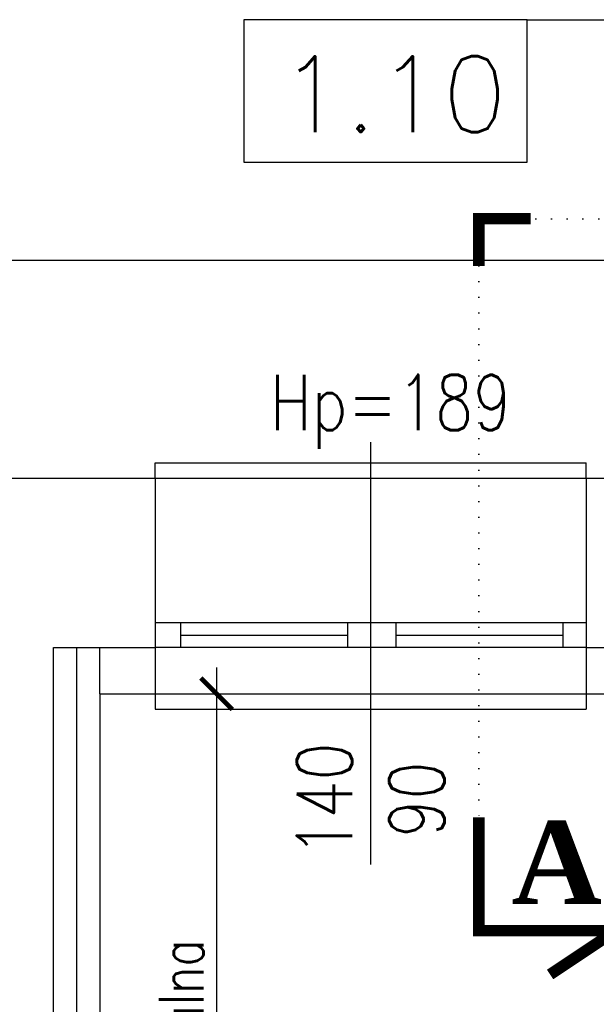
# Model space of a CAD drawing. Header units: millimetres. Extents: x 31969 to 285678, y -69766 to -1123.
# Tile 81 of 176: x 141787 to 141974, y -10776 to -10456. Entities that reach past the tile are written whole.
import ezdxf
from ezdxf.lldxf.tags import DXFTag

# ---------------------------------------------------------------- set-up
doc = ezdxf.new("R2010")
doc.units = ezdxf.units.MM
doc.linetypes.add('DOT', pattern=[0.25, 0, -0.25])
for name, color, linetype in [('a-izolacja 1', 3, 'Continuous'), ('a-opis 1', 3, 'Continuous'), ('a-opis 2', 1, 'Continuous'), ('a-opis 3', 15, 'Continuous'), ('a-opis stolarki 1', 3, 'Continuous'), ('a-przekrój 2', 251, 'Continuous'), ('a-stolarka okienna', 3, 'Continuous'), ('a-szkło', 4, 'Continuous'), ('a-wymiary', 11, 'Continuous'), ('a-ściany istniejące murowane', 6, 'Continuous')]:
    doc.layers.add(name, color=color, linetype=linetype)
doc.styles.add('MAREK', font='simplex.shx')
doc.styles.add('RS01507', font='romans.shx', dxfattribs={"width": 0.7, "height": 0.15})
doc.styles.add('STYLE2', font='timesbd.ttf')
doc.styles.add('WYMIAR', font='romans.shx', dxfattribs={"width": 0.8})
doc.linetypes.add('BATTING', pattern='A,0.0001,-0.1,[134,ltypeshp.shx,S=0.1,R=0,X=-0.1,Y=0],-0.2,[134,ltypeshp.shx,S=0.1,R=180,X=0.1,Y=0],-0.1', length=0.4001)
tags = doc.linetypes.add('DASHED', pattern=[0.75, 0.5, -0.25]).pattern_tags.tags
tags[6:7] = [DXFTag(74, 4), DXFTag(75, 0), DXFTag(340, '0'), DXFTag(46, 1.0), DXFTag(50, 0.0), DXFTag(44, 0.0), DXFTag(45, 0.0)]
tags[4:5] = [DXFTag(74, 4), DXFTag(75, 0), DXFTag(340, '0'), DXFTag(46, 1.0), DXFTag(50, 0.0), DXFTag(44, 0.0), DXFTag(45, 0.0)]
doc.dimstyles.new('MAREK', dxfattribs={"dimscale": 0.85, "dimtxt": 17, "dimasz": 12, "dimexe": 10, "dimexo": 0.625, "dimgap": 5, "dimtad": 1, "dimdec": 1, "dimdsep": 46, "dimtxsty": 'MAREK', "dimblk1": 'ARCHTICK', "dimblk2": 'ARCHTICK', "dimsah": 1, "dimcen": 2.5, "dimdle": 10, "dimadec": 0, "dimazin": 0, "dimtfac": 1, "dimtdec": 1, "dimtmove": 1, "dimatfit": 3, "dimldrblk": 'ARCHTICK', "dimfxl": 10, "dimfxlon": 1, "dimtolj": 1, "dimtzin": 0, "dimarcsym": 0})

# ---------------------------------------------------------------- blocks, each defined once
blk = doc.blocks.new('_ARCHTICK')
at = {"color": 0, "linetype": 'ByBlock', "const_width": 0.15}
blk.add_lwpolyline([(-0.5, -0.5), (0.5, 0.5)], dxfattribs=at)
blk = doc.blocks.new('*D118')
at = {"layer": 'a-wymiary', "color": 0, "lineweight": -2, "ltscale": 100}
for p, q in [((140928.07, -10542.86), (140928.07, -10525.86)), ((141986.07, -10542.86), (141986.07, -10525.86)), ((141994.57, -10534.36), (140919.57, -10534.36))]:
    blk.add_line(p, q, dxfattribs=at)
at = {"layer": 'DEFPOINTS', "color": 0, "ltscale": 100}
for p in [(140928.07, -10534.36), (140928.07, -10544.14), (141986.07, -10544.14)]:
    blk.add_point(p, dxfattribs=at)
at = {"layer": 'a-wymiary', "color": 0, "lineweight": -2, "ltscale": 100, "xscale": 10.2, "yscale": 10.2, "zscale": 10.2, "rotation": 180}
blk.add_blockref('_ARCHTICK', (140928.07, -10534.36), dxfattribs=at)
at = {"layer": 'a-wymiary', "color": 0, "lineweight": -2, "ltscale": 100, "xscale": 10.2, "yscale": 10.2, "zscale": 10.2}
blk.add_blockref('_ARCHTICK', (141986.07, -10534.36), dxfattribs=at)
at = {"layer": 'a-wymiary', "color": 0, "ltscale": 100, "insert": (141457.07, -10522.88), "char_height": 14.45, "attachment_point": 5, "style": 'MAREK'}
blk.add_mtext('\\A1;1058', dxfattribs=at)
blk = doc.blocks.new('*D119')
at = {"layer": 'a-wymiary', "color": 0, "lineweight": -2, "ltscale": 100}
for p, q in [((141851.02, -10666.6), (141851.02, -11083.6)), ((141842.52, -10675.1), (141859.52, -10675.1)), ((141842.52, -11075.1), (141859.52, -11075.1))]:
    blk.add_line(p, q, dxfattribs=at)
at = {"layer": 'DEFPOINTS', "color": 0, "ltscale": 100}
for p in [(141831.07, -10675.1), (141831.07, -11075.1), (141851.02, -11075.1)]:
    blk.add_point(p, dxfattribs=at)
at = {"layer": 'a-wymiary', "color": 0, "lineweight": -2, "ltscale": 100, "xscale": 10.2, "yscale": 10.2, "zscale": 10.2}
for p, rotation in [((141851.02, -10675.1), 90), ((141851.02, -11075.1), 270)]:
    blk.add_blockref('_ARCHTICK', p, dxfattribs=dict(at, rotation=rotation))
at = {"layer": 'a-wymiary', "color": 0, "ltscale": 100, "insert": (141839.54, -10875.1), "char_height": 14.45, "attachment_point": 5, "rotation": 90, "style": 'MAREK'}
blk.add_mtext('\\A1;{\\W0.75;Pas min.400cm wełna mineralna}', dxfattribs=at)

msp = doc.modelspace()

# ---------------------------------------------------------------- linework, layer by layer
at = {"layer": 'a-izolacja 1'}
for p, q in [((141971.07, -10660.1), (142068.07, -10660.1)), ((141813.07, -10675.1), (141813.07, -11075.1))]:
    msp.add_line(p, q, dxfattribs=at)
at = {"layer": 'a-opis 1', "linetype": 'DOT', "ltscale": 20}
for p, q in [((142148.5, -10520.85), (141936.15, -10520.85)), ((141936.15, -10520.85), (141936.15, -10715.2))]:
    msp.add_line(p, q, dxfattribs=at)
at = {"layer": 'a-opis 2', "const_width": 3.74}
for points in [[(141953.03, -10520.83), (141936.15, -10520.85), (141936.18, -10536.22)], [(141936.15, -10715.2), (141936.17, -10752.08), (141980.67, -10752.05), (141959.32, -10766.29)]]:
    msp.add_lwpolyline(points, dxfattribs=at)
at = {"layer": 'a-opis 3'}
msp.add_line((141951.83, -10456.2), (142080.41, -10456.2), dxfattribs=at)
msp.add_lwpolyline([(141951.83, -10456.2), (141859.92, -10456.2), (141859.92, -10502.44), (141951.83, -10502.44)], close=True, dxfattribs=at)
at = {"layer": 'a-opis stolarki 1'}
msp.add_line((141901.07, -10730.53), (141901.07, -10593.4), dxfattribs=at)
msp.add_line((141901.07, -10730.53), (141901.07, -10593.4), dxfattribs=at)
at = {"layer": 'a-przekrój 2', "linetype": 'BATTING', "ltscale": 15}
msp.add_line((141805.57, -10660.1), (141805.57, -11075.1), dxfattribs=at)
at = {"layer": 'a-stolarka okienna', "ltscale": 40}
for p, q in [((141831.07, -10605.1), (141831.07, -10600.1)), ((141831.07, -10600.1), (141971.07, -10600.1)), ((141971.07, -10605.1), (141971.07, -10600.1)), ((141831.07, -10675.1), (141831.07, -10680.1)), ((141971.07, -10675.1), (141971.07, -10680.1)), ((141831.07, -10680.1), (141971.07, -10680.1))]:
    msp.add_line(p, q, dxfattribs=at)
at = {"layer": 'a-stolarka okienna', "linetype": 'DASHED', "lineweight": 25, "ltscale": 20}
for p, q in [((141831.07, -10605.1), (141971.07, -10605.1)), ((141831.07, -10675.1), (141971.07, -10675.1))]:
    msp.add_line(p, q, dxfattribs=at)
at = {"layer": 'a-stolarka okienna'}
for p, q in [((141970.85, -10652.1), (141831.07, -10652.1)), ((141839.3, -10652.1), (141839.3, -10660.1)), ((141893.52, -10652.1), (141893.52, -10660.1)), ((141909.18, -10652.1), (141909.18, -10660.1)), ((141963.41, -10652.1), (141963.41, -10660.1)), ((141971.07, -10660.1), (141831.07, -10660.1))]:
    msp.add_line(p, q, dxfattribs=at)
at = {"layer": 'a-szkło', "ltscale": 2}
for p, q in [((141839.3, -10656.1), (141893.52, -10656.1)), ((141909.18, -10656.1), (141963.3, -10656.1))]:
    msp.add_line(p, q, dxfattribs=at)
at = {"layer": 'a-ściany istniejące murowane'}
for p, q in [((141146.07, -10605.1), (141831.07, -10605.1)), ((141831.07, -10605.1), (141831.07, -10675.1)), ((141971.07, -10605.1), (141986.07, -10605.1)), ((141971.07, -10605.1), (141971.07, -10675.1)), ((141798.07, -10660.1), (141831.07, -10660.1)), ((141798.07, -11075.1), (141798.07, -10660.1)), ((141813.07, -10675.1), (141813.07, -10660.1)), ((141813.07, -10675.1), (141831.07, -10675.1)), ((141971.07, -10675.1), (142068.07, -10675.1))]:
    msp.add_line(p, q, dxfattribs=at)

# ---------------------------------------------------------------- texts
at = {"layer": 'a-opis 1', "ltscale": 40, "insert": (141956.81, -10719.57), "char_height": 18.9125, "width": 388.2025, "attachment_point": 9, "rotation": 90, "style": 'RS01507'}
msp.add_mtext('\\pxqc,t5;Wymiana styropianu na wełnę mineralną na całej wysokości kondygnacji podpiwniczenia', dxfattribs=at)
at = {"layer": 'a-opis 2', "style": 'STYLE2', "text_generation_flag": 6}
msp.add_text('A', height=26.96, rotation=180.0686, dxfattribs=at).set_placement((141946.78, -10743.38))
at = {"layer": 'a-opis 3', "style": 'MAREK'}
msp.add_text('1.10', height=24.659, dxfattribs=at).set_placement((141871.39, -10492.73))
at = {"layer": 'a-opis stolarki 1', "insert": (141925.44, -10595.53), "char_height": 18, "width": 35.8438, "attachment_point": 9, "style": 'WYMIAR'}
msp.add_mtext('\\pxqc;Hp=189', dxfattribs=at)
at = {"layer": 'a-opis stolarki 1', "insert": (141925.05, -10727.41), "char_height": 18, "width": 35.8438, "attachment_point": 7, "rotation": 90, "style": 'WYMIAR'}
msp.add_mtext('\\pxqc;\\P140\\P90', dxfattribs=at)

# ---------------------------------------------------------------- dimensions: what is measured, and where the dimension line sits
at = {"layer": 'a-wymiary', "ltscale": 100}
dim = msp.add_linear_dim(base=(140928.07, -10534.36), p1=(141986.07, -10544.14), p2=(140928.07, -10544.14), dimstyle='MAREK', dxfattribs=at)
dim.commit()
dim.dimension.update_dxf_attribs({"geometry": '*D118', "text_midpoint": (141457.07, -10522.88)})
dim = msp.add_aligned_dim(p1=(141831.07, -10675.1), p2=(141831.07, -11075.1), distance=19.94, text='{\\W0.75;Pas min.400cm wełna mineralna}', dimstyle='MAREK', dxfattribs=at)
dim.commit()
dim.dimension.update_dxf_attribs({"geometry": '*D119', "text_midpoint": (141839.54, -10875.1)})

doc.saveas('drawing.dxf')
